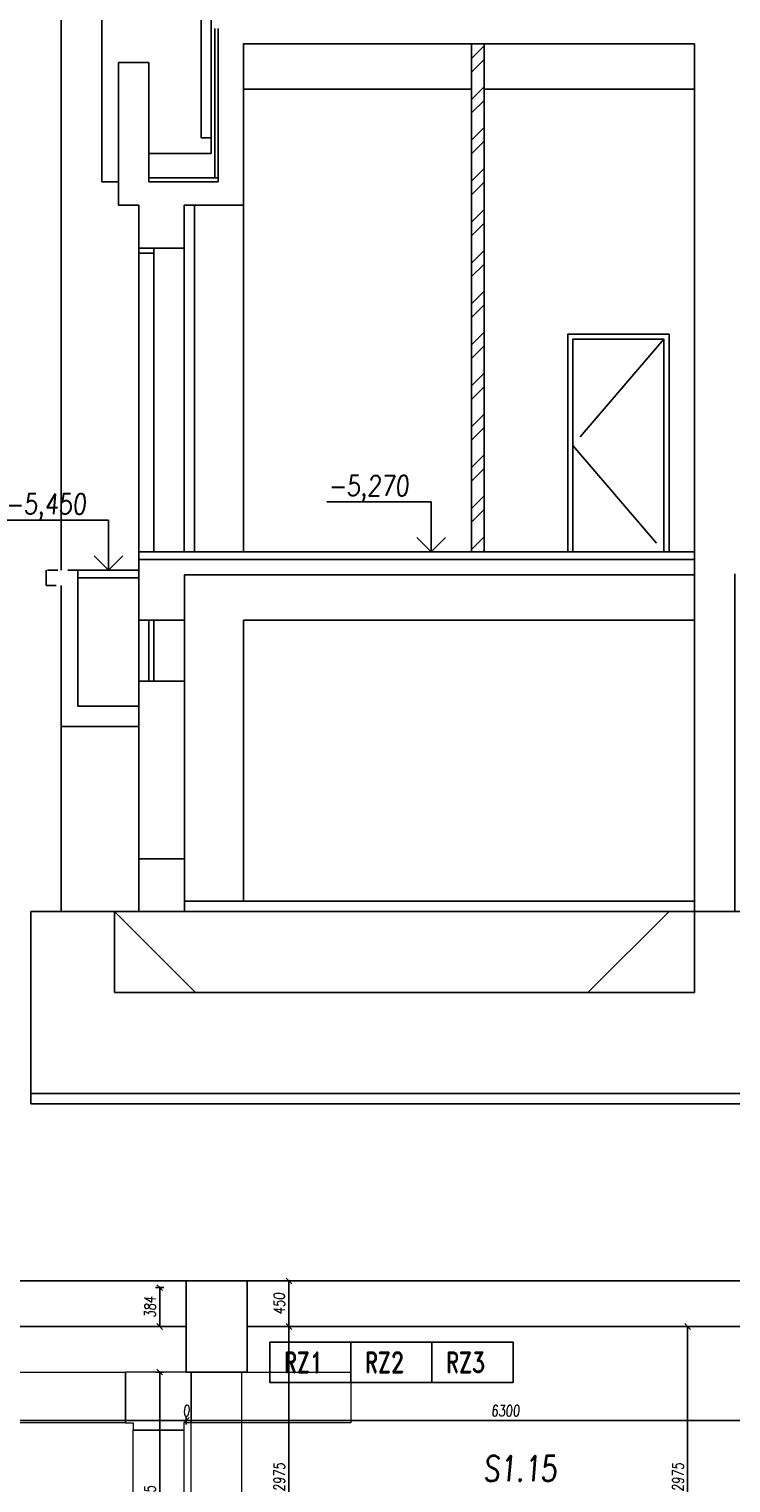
# Model space of a CAD drawing. Header units: millimetres. Extents: x 171 to 266814, y 44 to 350448.
# Tile 56 of 105: x 8056 to 14985, y 27163 to 41523. Entities that reach past the tile are written whole.
import ezdxf

# ---------------------------------------------------------------- set-up
doc = ezdxf.new("R2010")
doc.units = ezdxf.units.MM
doc.header["$LTSCALE"] = 100
for name, pattern in [('ACAD_ISO12W100', [22, 12, -3, 0.5, -3, 0.5, -3]), ('ČÁRKOVANÁ', [19.05, 12.7, -6.35]), ('ČÁRKOVANÁ01-01', [2, 1, -1])]:
    doc.linetypes.add(name, pattern=pattern)
doc.layers.add('DVERE', color=7, linetype='Continuous', true_color=0xf00000)
for name, color, linetype, lineweight in [('E_ŽLABY', 40, 'Continuous', 15), ('NAD', 4, 'ACAD_ISO12W100', 13), ('SRAFY', 7, 'Continuous', 13)]:
    doc.layers.add(name, color=color, linetype=linetype, lineweight=lineweight)
for name, color, linetype in [('KOTY', 7, 'Continuous'), ('KOTY 50', 7, 'Continuous'), ('NOVÁ TENKÁ', 240, 'Continuous'), ('NOVÁ TLUSTÁ', 240, 'Continuous'), ('POPIS2', 2, 'Continuous'), ('SLOUPY', 3, 'Continuous'), ('TENKA', 253, 'Continuous'), ('TEXT5', 3, 'Continuous'), ('TLUSTA', 2, 'Continuous'), ('ŽB', 3, 'Continuous')]:
    doc.layers.add(name, color=color, linetype=linetype)
doc.styles.add('CP_ATTR', font='ROMANS.SHX')
doc.styles.add('CS-ROMANS', font='romans.shx', dxfattribs={"width": 0.75, "oblique": 5})
doc.styles.add('romand', font='romand.shx', dxfattribs={"width": 0.75})
doc.styles.get("Standard").update_dxf_attribs({"font": 'arial.ttf'})
doc.dimstyles.new('A_KÓTA_50', dxfattribs={"dimtxt": 110, "dimasz": 2, "dimexe": 100, "dimexo": 1500, "dimgap": 40, "dimtad": 1, "dimrnd": 1, "dimdsep": 46, "dimtxsty": 'CS-ROMANS', "dimblk": 'KOT_CARA20', "dimcen": 45, "dimse1": 1, "dimse2": 1, "dimclrd": 256, "dimclre": 256, "dimclrt": 256, "dimadec": 0, "dimazin": 0, "dimtfac": 1, "dimtix": 1, "dimtmove": 2, "dimatfit": 3, "dimldrblk": 'OBLIQUE', "dimfxl": 100, "dimtolj": 1, "dimarcsym": 0})

# ---------------------------------------------------------------- blocks, each defined once
blk = doc.blocks.new('KOT_CARA20')
for p, q in [((0, 0), (-14.1, -14.1)), ((0, 20), (0, -20)), ((0, 0), (14.1, 14.1))]:
    blk.add_line(p, q)
blk = doc.blocks.new('*D206')
at = {"layer": 'Defpoints', "color": 0, "transparency": 16777216}
for p in [(4673, 28245), (9608, 28258), (9608, 27781)]:
    blk.add_point(p, dxfattribs=at)
at = {"layer": 'KOTY 50', "lineweight": -2, "ltscale": 5, "transparency": 16777216}
blk.add_line((4675, 27781), (9606, 27781), dxfattribs=at)
at = {"layer": 'KOTY 50', "lineweight": -2, "transparency": 16777216, "xscale": 2, "yscale": 2, "zscale": 2, "rotation": 180}
blk.add_blockref('KOT_CARA20', (4673, 27781), dxfattribs=at)
at = {"layer": 'KOTY 50', "lineweight": -2, "transparency": 16777216, "xscale": 2, "yscale": 2, "zscale": 2}
blk.add_blockref('KOT_CARA20', (9608, 27781), dxfattribs=at)
at = {"layer": 'KOTY 50', "transparency": 16777216, "insert": (7140, 27876), "char_height": 110, "attachment_point": 5, "style": 'CS-ROMANS'}
blk.add_mtext('\\A1;4935', dxfattribs=at)
blk = doc.blocks.new('_OBLIQUE')
at = {"color": 0, "linetype": 'ByBlock', "ltscale": 15}
blk.add_line((-0.5, -0.5), (0.5, 0.5), dxfattribs=at)
blk = doc.blocks.new('*D207')
at = {"layer": 'Defpoints', "color": 0, "transparency": 16777216}
for p in [(9608, 28258), (9608, 28258), (9608, 27781)]:
    blk.add_point(p, dxfattribs=at)
at = {"layer": 'KOTY 50', "lineweight": -2, "ltscale": 5, "transparency": 16777216}
for p, q in [((9606, 27781), (9604, 27781)), ((9608, 27781), (9608, 27781)), ((9610, 27781), (9612, 27781))]:
    blk.add_line(p, q, dxfattribs=at)
at = {"layer": 'KOTY 50', "lineweight": -2, "transparency": 16777216, "xscale": 2, "yscale": 2, "zscale": 2}
blk.add_blockref('KOT_CARA20', (9608, 27781), dxfattribs=at)
at = {"layer": 'KOTY 50', "lineweight": -2, "transparency": 16777216, "xscale": 2, "yscale": 2, "zscale": 2, "rotation": 180}
blk.add_blockref('KOT_CARA20', (9608, 27781), dxfattribs=at)
at = {"layer": 'KOTY 50', "transparency": 16777216, "insert": (9608, 27876), "char_height": 110, "attachment_point": 5, "style": 'CS-ROMANS'}
blk.add_mtext('\\A1;0', dxfattribs=at)
blk = doc.blocks.new('*D208')
at = {"layer": 'Defpoints', "color": 0, "transparency": 16777216}
for p in [(9608, 28258), (15908, 28258), (15908, 27781)]:
    blk.add_point(p, dxfattribs=at)
at = {"layer": 'KOTY 50', "lineweight": -2, "ltscale": 5, "transparency": 16777216}
blk.add_line((9610, 27781), (15906, 27781), dxfattribs=at)
at = {"layer": 'KOTY 50', "lineweight": -2, "transparency": 16777216, "xscale": 2, "yscale": 2, "zscale": 2, "rotation": 180}
blk.add_blockref('KOT_CARA20', (9608, 27781), dxfattribs=at)
at = {"layer": 'KOTY 50', "lineweight": -2, "transparency": 16777216, "xscale": 2, "yscale": 2, "zscale": 2}
blk.add_blockref('KOT_CARA20', (15908, 27781), dxfattribs=at)
at = {"layer": 'KOTY 50', "transparency": 16777216, "insert": (12758, 27876), "char_height": 110, "attachment_point": 5, "style": 'CS-ROMANS'}
blk.add_mtext('\\A1;6300', dxfattribs=at)
blk = doc.blocks.new('*D270')
at = {"layer": 'Defpoints', "color": 0, "transparency": 16777216}
for p in [(9608, 29092), (9345, 28708), (9538, 28708)]:
    blk.add_point(p, dxfattribs=at)
at = {"layer": 'KOTY 50', "lineweight": -2, "ltscale": 5, "transparency": 16777216}
blk.add_line((9345, 29090), (9345, 28710), dxfattribs=at)
at = {"layer": 'KOTY 50', "lineweight": -2, "transparency": 16777216, "xscale": 2, "yscale": 2, "zscale": 2}
for p, rotation in [((9345, 29092), 90), ((9345, 28708), 270)]:
    blk.add_blockref('KOT_CARA20', p, dxfattribs=dict(at, rotation=rotation))
at = {"layer": 'KOTY 50', "transparency": 16777216, "insert": (9250, 28900), "char_height": 110, "attachment_point": 5, "rotation": 90, "style": 'CS-ROMANS'}
blk.add_mtext('\\A1;384', dxfattribs=at)
blk = doc.blocks.new('*D281')
at = {"layer": 'Defpoints', "color": 0, "transparency": 16777216}
for p in [(10621, 28708), (10857, 28708), (10807, 25733)]:
    blk.add_point(p, dxfattribs=at)
at = {"layer": 'KOTY 50', "lineweight": -2, "ltscale": 5, "transparency": 16777216}
blk.add_line((10621, 25735), (10621, 28706), dxfattribs=at)
at = {"layer": 'KOTY 50', "lineweight": -2, "transparency": 16777216, "xscale": 2, "yscale": 2, "zscale": 2}
for p, rotation in [((10621, 28708), 90), ((10621, 25733), 270)]:
    blk.add_blockref('KOT_CARA20', p, dxfattribs=dict(at, rotation=rotation))
at = {"layer": 'KOTY 50', "transparency": 16777216, "insert": (10526, 27220), "char_height": 110, "attachment_point": 5, "rotation": 90, "style": 'CS-ROMANS'}
blk.add_mtext('\\A1;2975', dxfattribs=at)
blk = doc.blocks.new('*D282')
at = {"layer": 'Defpoints', "color": 0, "transparency": 16777216}
for p in [(10621, 29158), (10891, 29158), (10857, 28708)]:
    blk.add_point(p, dxfattribs=at)
at = {"layer": 'KOTY 50', "lineweight": -2, "ltscale": 5, "transparency": 16777216}
blk.add_line((10621, 28710), (10621, 29156), dxfattribs=at)
at = {"layer": 'KOTY 50', "lineweight": -2, "transparency": 16777216, "xscale": 2, "yscale": 2, "zscale": 2}
for p, rotation in [((10621, 29158), 90), ((10621, 28708), 270)]:
    blk.add_blockref('KOT_CARA20', p, dxfattribs=dict(at, rotation=rotation))
at = {"layer": 'KOTY 50', "transparency": 16777216, "insert": (10526, 28933), "char_height": 110, "attachment_point": 5, "rotation": 90, "style": 'CS-ROMANS'}
blk.add_mtext('\\A1;450', dxfattribs=at)
blk = doc.blocks.new('*D292')
at = {"layer": 'Defpoints', "color": 0, "transparency": 16777216}
for p in [(14557, 28708), (14946, 28708), (14716, 25733)]:
    blk.add_point(p, dxfattribs=at)
at = {"layer": 'KOTY 50', "lineweight": -2, "ltscale": 5, "transparency": 16777216}
blk.add_line((14557, 25735), (14557, 28706), dxfattribs=at)
at = {"layer": 'KOTY 50', "lineweight": -2, "transparency": 16777216, "xscale": 2, "yscale": 2, "zscale": 2}
for p, rotation in [((14557, 28708), 90), ((14557, 25733), 270)]:
    blk.add_blockref('KOT_CARA20', p, dxfattribs=dict(at, rotation=rotation))
at = {"layer": 'KOTY 50', "transparency": 16777216, "insert": (14462, 27220), "char_height": 110, "attachment_point": 5, "rotation": 90, "style": 'CS-ROMANS'}
blk.add_mtext('\\A1;2975', dxfattribs=at)
blk = doc.blocks.new('*D354')
at = {"layer": 'Defpoints', "color": 0, "transparency": 16777216}
for p in [(9608, 28258), (9345, 25733), (9462, 25733)]:
    blk.add_point(p, dxfattribs=at)
at = {"layer": 'KOTY 50', "lineweight": -2, "ltscale": 5, "transparency": 16777216}
blk.add_line((9345, 28256), (9345, 25735), dxfattribs=at)
at = {"layer": 'KOTY 50', "lineweight": -2, "transparency": 16777216, "xscale": 2, "yscale": 2, "zscale": 2}
for p, rotation in [((9345, 28258), 90), ((9345, 25733), 270)]:
    blk.add_blockref('KOT_CARA20', p, dxfattribs=dict(at, rotation=rotation))
at = {"layer": 'KOTY 50', "transparency": 16777216, "insert": (9250, 26995), "char_height": 110, "attachment_point": 5, "rotation": 90, "style": 'CS-ROMANS'}
blk.add_mtext('\\A1;2525', dxfattribs=at)
blk = doc.blocks.new('*U459')
for p, q in [((75, 325), (75, 325)), ((75, 325), (575, 325)), ((75, 250), (75, 325)), ((575, 325), (575, 325)), ((575, 250), (575, 325)), ((0, -250), (0, 250)), ((0, 250), (0, 250)), ((0, 250), (75, 250)), ((650, 250), (575, 250)), ((650, 250), (650, 250)), ((650, 250), (650, -250)), ((0, -250), (0, -250)), ((0, -250), (650, -250)), ((650, -250), (650, -250))]:
    blk.add_line(p, q)
at = {"style": 'CP_ATTR', "flags": 9}
for tag in ['NAME', 'PRODUCER', 'PRODUCT-TYPE', 'ARTICLE', 'FLOW', 'NUMBER', 'SYSTEM', 'FORM', 'SIZE', 'OTHER']:
    blk.add_attdef(tag, (0, 0), '', height=0.0001, dxfattribs=at)
blk = doc.blocks.new('*U460')
for p, q in [((0, -250), (0, 250)), ((0, 250), (2850, 250)), ((2850, 250), (2850, -250)), ((2850, -250), (0, -250))]:
    blk.add_line(p, q)
at = {"style": 'CP_ATTR', "flags": 9}
for tag in ['NAME', 'PRODUCER', 'PRODUCT-TYPE', 'ARTICLE', 'FLOW', 'NUMBER', 'SYSTEM', 'FORM', 'SIZE', 'OTHER']:
    blk.add_attdef(tag, (0, 0), '', height=0.0001, dxfattribs=at)
blk = doc.blocks.new('*U461')
for p, q in [((0, -250), (0, 250)), ((0, 250), (1576, 250)), ((1576, 250), (1576, -250)), ((1576, -250), (0, -250))]:
    blk.add_line(p, q)
at = {"style": 'CP_ATTR', "flags": 9}
for tag in ['NAME', 'PRODUCER', 'PRODUCT-TYPE', 'ARTICLE', 'FLOW', 'NUMBER', 'SYSTEM', 'FORM', 'SIZE', 'OTHER']:
    blk.add_attdef(tag, (0, 0), '', height=0.0001, dxfattribs=at)
blk = doc.blocks.new('*U462')
for p, q in [((0, -250), (0, 250)), ((0, 250), (2000, 250)), ((2000, 250), (2000, -250)), ((2000, -250), (0, -250))]:
    blk.add_line(p, q)
at = {"style": 'CP_ATTR', "flags": 9}
for tag in ['NAME', 'PRODUCER', 'PRODUCT-TYPE', 'ARTICLE', 'FLOW', 'NUMBER', 'SYSTEM', 'FORM', 'SIZE', 'OTHER']:
    blk.add_attdef(tag, (0, 0), '', height=0.0001, dxfattribs=at)

msp = doc.modelspace()

# ---------------------------------------------------------------- hatches: boundary and pattern name
at = {"layer": 'SRAFY', "ltscale": 5}
h = msp.add_hatch(dxfattribs=at)
h.set_pattern_fill('ANSI32', color=253, scale=30)
h.set_pattern_definition([(45, (84385.96, 316058.75), (-202.05576, 202.05576), []), (45, (84520.67, 316058.75), (-202.05576, 202.05576), [])])
h.paths.add_polyline_path([(12548.667, 41378.396), (12423.667, 41378.396), (12423.667, 36358.396), (12548.667, 36358.396)])

# ---------------------------------------------------------------- linework, layer by layer
at = {"color": 244, "ltscale": 120, "true_color": 0x991b1e}
for points in [[(10433.585, 28554.419), (10433.585, 28154.419), (11233.585, 28154.419), (11233.585, 28554.419)], [(11233.585, 28554.419), (11233.585, 28154.419), (12033.585, 28154.419), (12033.585, 28554.419)], [(12033.585, 28554.419), (12033.585, 28154.419), (12833.585, 28154.419), (12833.585, 28554.419)]]:
    msp.add_lwpolyline(points, close=True, dxfattribs=at)
at = {"layer": 'DVERE', "color": 253}
for p, q in [((12423.667, 36358.396), (12548.667, 36358.396)), ((14623.671, 32008.396), (8898.671, 32008.396)), ((20739.136, 31008.396), (8073.671, 31008.396)), ((20698.671, 30908.396), (8073.671, 30908.396))]:
    msp.add_line(p, q, dxfattribs=at)
at = {"layer": 'KOTY', "color": 253}
for p, q in [((10993.823, 36851.633), (12024.58, 36851.633)), ((12024.58, 36358.396), (12024.58, 36851.633)), ((7807.914, 36671.633), (8838.671, 36671.633)), ((8838.671, 36178.396), (8838.671, 36671.633)), ((12024.58, 36358.396), (11883.159, 36499.817)), ((12024.58, 36358.396), (12166.002, 36499.817)), ((8838.671, 36178.396), (8697.25, 36319.817)), ((8838.671, 36178.396), (8980.093, 36319.817))]:
    msp.add_line(p, q, dxfattribs=at)
at = {"layer": 'KOTY', "color": 253, "linetype": 'ByBlock'}
for p, q in [((8156.499, 32808.396), (9473.593, 32808.396)), ((8156.499, 30908.396), (9473.593, 30908.396))]:
    msp.add_line(p, q, dxfattribs=at)
at = {"layer": 'NAD', "color": 253, "ltscale": 20}
for points in [[(9657.556, 10257.91), (9657.556, 28257.91)], [(10157.556, 10257.91), (10157.556, 28257.91)]]:
    msp.add_lwpolyline(points, dxfattribs=at)
at = {"layer": 'NOVÁ TENKÁ', "color": 253}
msp.add_line((9287.53, 36358.422), (9287.443, 39358.384), dxfattribs=at)
at = {"layer": 'NOVÁ TENKÁ', "color": 253, "linetype": 'ČÁRKOVANÁ'}
for p, q in [((14323.67, 38458.396), (13423.67, 37408.396)), ((13423.67, 37408.396), (14323.67, 36358.396))]:
    msp.add_line(p, q, dxfattribs=at)
at = {"layer": 'NOVÁ TENKÁ', "color": 253}
for points in [[(9139.12, 39308.38), (9287.444, 39308.383), (9287.444, 39358.383), (9139.12, 39358.38)], [(13373.67, 36358.396), (14373.67, 36358.396), (14373.67, 38508.396), (13373.67, 38508.396)], [(13423.67, 36358.396), (14323.67, 36358.396), (14323.67, 38458.396), (13423.67, 38458.396)]]:
    msp.add_lwpolyline(points, close=True, dxfattribs=at)
at = {"layer": 'NOVÁ TLUSTÁ', "color": 253}
for p, q in [((12423.667, 41378.396), (12423.667, 36358.396)), ((12548.667, 41378.396), (12548.667, 36358.396)), ((9139.12, 39358.38), (9139.12, 36358.38)), ((9587.977, 36358.381), (9587.977, 39358.381))]:
    msp.add_line(p, q, dxfattribs=at)
at = {"layer": 'SLOUPY', "color": 253}
msp.add_lwpolyline([(9607.556, 29157.91), (9607.556, 28257.91), (10207.556, 28257.91), (10207.556, 29157.91)], close=True, dxfattribs=at)
at = {"layer": 'TENKA', "color": 253}
for p, q in [((8773.671, 45253.396), (8773.671, 40013.403)), ((9753.671, 45253.396), (9753.671, 40448.396)), ((8373.671, 44953.368), (8373.671, 36178.396)), ((9888.671, 41528.396), (9888.671, 40053.396)), ((9923.671, 41528.396), (9923.671, 40013.396)), ((10173.671, 40928.396), (12423.667, 40928.396)), ((12548.667, 40928.396), (14623.671, 40928.396)), ((9853.671, 40448.396), (9753.671, 40448.396)), ((8938.671, 40013.396), (8773.671, 40013.403)), ((9923.671, 40053.396), (9238.671, 40053.396)), ((9923.671, 40013.396), (9238.671, 40013.396)), ((9689.12, 39783.38), (9689.12, 36358.38)), ((10173.671, 39783.396), (10173.671, 36358.396)), ((9138.671, 36358.422), (9138.671, 32808.422)), ((9138.671, 36178.396), (8538.671, 36178.396)), ((9588.671, 35683.422), (9138.671, 35683.422)), ((10173.671, 35683.396), (10173.671, 32908.396)), ((14623.671, 35683.396), (10173.671, 35683.396)), ((8373.671, 34633.396), (8373.671, 32808.396)), ((9588.671, 33328.422), (9138.671, 33328.422)), ((22423.671, 32808.396), (8073.671, 32808.396)), ((8073.671, 32808.396), (8073.671, 30908.396)), ((8898.671, 32808.396), (8898.671, 32008.396)), ((14623.671, 32808.396), (14623.671, 32008.396))]:
    msp.add_line(p, q, dxfattribs=at)
at = {"layer": 'TENKA', "color": 253, "linetype": 'ČÁRKOVANÁ01-01'}
for p, q in [((8223.671, 36108.396), (8223.671, 36028.396)), ((8223.671, 36028.396), (8373.671, 36028.396))]:
    msp.add_line(p, q, dxfattribs=at)
at = {"layer": 'TENKA', "color": 253, "linetype": 'ČÁRKOVANÁ', "ltscale": 10}
for p, q in [((8898.671, 32808.396), (9698.671, 32008.396)), ((13573.671, 32008.396), (14373.671, 32808.396))]:
    msp.add_line(p, q, dxfattribs=at)
at = {"layer": 'TENKA', "color": 253}
for points in [[(9138.671, 36178.396), (8538.671, 36178.396)], [(9138.671, 36103.396), (8538.671, 36103.396)], [(8373.671, 36028.396), (8373.671, 34633.396)], [(9138.671, 35083.396), (9138.671, 35683.396)], [(9238.671, 35083.396), (9238.671, 35683.396)], [(9288.671, 35083.396), (9288.671, 35683.396)], [(9588.671, 35683.396), (9588.671, 35083.396)], [(9138.671, 34633.396), (8373.671, 34633.396)]]:
    msp.add_lwpolyline(points, dxfattribs=at)
at = {"layer": 'TLUSTA', "color": 253}
for p, q in [((9853.671, 41628.396), (9853.671, 40293.396)), ((10173.671, 41378.396), (10173.671, 39783.396)), ((10173.671, 41378.396), (10173.671, 39783.396)), ((14623.671, 41378.396), (10173.671, 41378.396)), ((14623.671, 41378.396), (14623.671, 32908.396)), ((9853.671, 40293.396), (9238.671, 40293.396)), ((9238.671, 40293.38), (9238.671, 40013.396)), ((9139.12, 39783.396), (9139.12, 39358.38)), ((9588.064, 36358.422), (9138.671, 36358.422)), ((12423.667, 36358.396), (9587.977, 36358.396)), ((12548.667, 36358.396), (14623.671, 36358.396)), ((8223.671, 36178.396), (8223.671, 36108.396)), ((14623.671, 32908.396), (9588.671, 32908.396))]:
    msp.add_line(p, q, dxfattribs=at)
at = {"layer": 'TLUSTA', "color": 253, "linetype": 'ČÁRKOVANÁ01-01'}
msp.add_line((8538.671, 36178.396), (8223.671, 36178.396), dxfattribs=at)
at = {"layer": 'TLUSTA', "color": 253}
for points in [[(9139.12, 36358.422), (9138.671, 35683.396)], [(8538.671, 36178.396), (8538.671, 34833.396)], [(9588.671, 35683.396), (9138.671, 35683.396)], [(9588.671, 35083.396), (9138.671, 35083.396)], [(9138.671, 35083.396), (9138.671, 34833.396)], [(9138.671, 34833.396), (8538.671, 34833.396)], [(4672.556, 29157.91), (9607.556, 29157.91)], [(10207.556, 29157.91), (15907.556, 29157.91)], [(4672.556, 28707.91), (9607.556, 28707.91)], [(10207.556, 28707.91), (15907.556, 28707.91)]]:
    msp.add_lwpolyline(points, dxfattribs=at)
at = {"layer": 'ŽB', "color": 253}
for p, q in [((9923.671, 41528.396), (9923.671, 40013.396)), ((9238.671, 41193.396), (8938.671, 41193.396)), ((8938.671, 41193.396), (8938.671, 40013.396)), ((9238.671, 40013.396), (9238.671, 41193.396)), ((8938.671, 40013.396), (8938.671, 39783.396)), ((9923.671, 40013.396), (9238.671, 40013.396)), ((9139.12, 39783.396), (9139.12, 39358.396)), ((9587.977, 39783.381), (10173.671, 39783.396)), ((9587.977, 39783.381), (9587.977, 39358.381)), ((9139.12, 39358.38), (9587.977, 39358.393)), ((14623.671, 36283.396), (9138.671, 36283.396)), ((14623.671, 36133.396), (9588.671, 36133.396))]:
    msp.add_line(p, q, dxfattribs=at)
for points in [[(10173.671, 39783.396), (10173.671, 41378.396), (14623.671, 41378.396)], [(14623.671, 41378.396), (14623.671, 32808.396), (15023.671, 32808.396), (15023.671, 36143.396)], [(8938.671, 39783.396), (9139.12, 39783.396)], [(9138.671, 36358.422), (9138.671, 32808.422)], [(9588.671, 36358.396), (9588.671, 36358.422)], [(9588.671, 32808.422), (9588.671, 36133.396)]]:
    msp.add_lwpolyline(points, dxfattribs=at)

# ---------------------------------------------------------------- block references
at = {"layer": 'E_ŽLABY'}
for name, p, rotation in [('*U462', (9007.556, 28007.91), 180), ('*U460', (9332.556, 24832.91), 90)]:
    msp.add_blockref(name, p, dxfattribs=dict(at, rotation=rotation))
at = {"layer": 'E_ŽLABY', "zscale": 110, "rotation": 180}
msp.add_blockref('*U459', (9657.556, 28007.91), dxfattribs=at)
at = {"layer": 'E_ŽLABY'}
msp.add_blockref('*U461', (9657.556, 28007.91), dxfattribs=at)

# ---------------------------------------------------------------- texts
at = {"layer": 'KOTY', "color": 253, "char_height": 200, "attachment_point": 1}
for s, insert in [('{\\Fromans|c238;\\Q5;\\W0.8;-5,270}', (11009.896, 37111.889)), ('{\\Fromans|c238;\\Q5;\\W0.8;-5,450}', (7823.987, 36931.889))]:
    msp.add_mtext_dynamic_manual_height_columns(s, width=1936.17472, gutter_width=12.5, heights=[0], dxfattribs=dict(at, insert=insert))
at = {"layer": 'POPIS2', "color": 253, "ltscale": 15, "style": 'CS-ROMANS', "oblique": 5, "width": 0.75}
msp.add_text('S1.15', height=250, dxfattribs=at).set_placement((12541.063, 27179.389))
at = {"layer": 'TEXT5', "ltscale": 120, "char_height": 200, "attachment_point": 1, "style": 'romand'}
for s, insert in [('RZ1', (10571.166, 28453.332)), ('RZ2', (11371.166, 28453.332)), ('RZ3', (12171.166, 28453.332))]:
    msp.add_mtext_dynamic_manual_height_columns(s, width=611.92194, gutter_width=1000, heights=[0], dxfattribs=dict(at, insert=insert))

# ---------------------------------------------------------------- dimensions: what is measured, and where the dimension line sits
at = {"layer": 'KOTY 50', "color": 253, "ltscale": 5}
for base, p1, p2, picture, middle in [((10620.667, 29157.91), (10856.529, 28707.91), (10891.436, 29157.91), '*D282', (10525.667, 28932.91)), ((9345.1845, 28707.9104), (9607.5563, 29092.1852), (9538.3184, 28707.9104), '*D270', (9250.1845, 28900.0478)), ((10620.667, 28707.91), (10807.121, 25732.91), (10856.529, 28707.91), '*D281', (10525.667, 27220.41)), ((14557.103, 28707.91), (14716.342, 25732.91), (14945.786, 28707.91), '*D292', (14462.103, 27220.41)), ((9345.184, 25732.91), (9607.556, 28257.91), (9461.733, 25732.91), '*D354', (9250.184, 26995.41))]:
    dim = msp.add_linear_dim(base=base, p1=p1, p2=p2, angle=90, dimstyle='A_KÓTA_50', dxfattribs=at)
    dim.commit()
    dim.dimension.update_dxf_attribs({"geometry": picture, "text_midpoint": middle})
for base, p1, p2, picture, middle in [((9607.556, 27780.856), (4672.556, 28245.41), (9607.556, 28257.91), '*D206', (7140.056, 27875.856)), ((9607.556348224, 27780.856097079), (9607.556348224, 28257.910430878), (9607.556348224, 28257.910430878), '*D207', (9607.556348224, 27875.856097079)), ((15907.556, 27780.856), (9607.556, 28257.91), (15907.556, 28257.91), '*D208', (12757.556, 27875.856))]:
    dim = msp.add_linear_dim(base=base, p1=p1, p2=p2, dimstyle='A_KÓTA_50', dxfattribs=at)
    dim.commit()
    dim.dimension.update_dxf_attribs({"geometry": picture, "text_midpoint": middle})

doc.saveas('drawing.dxf')
